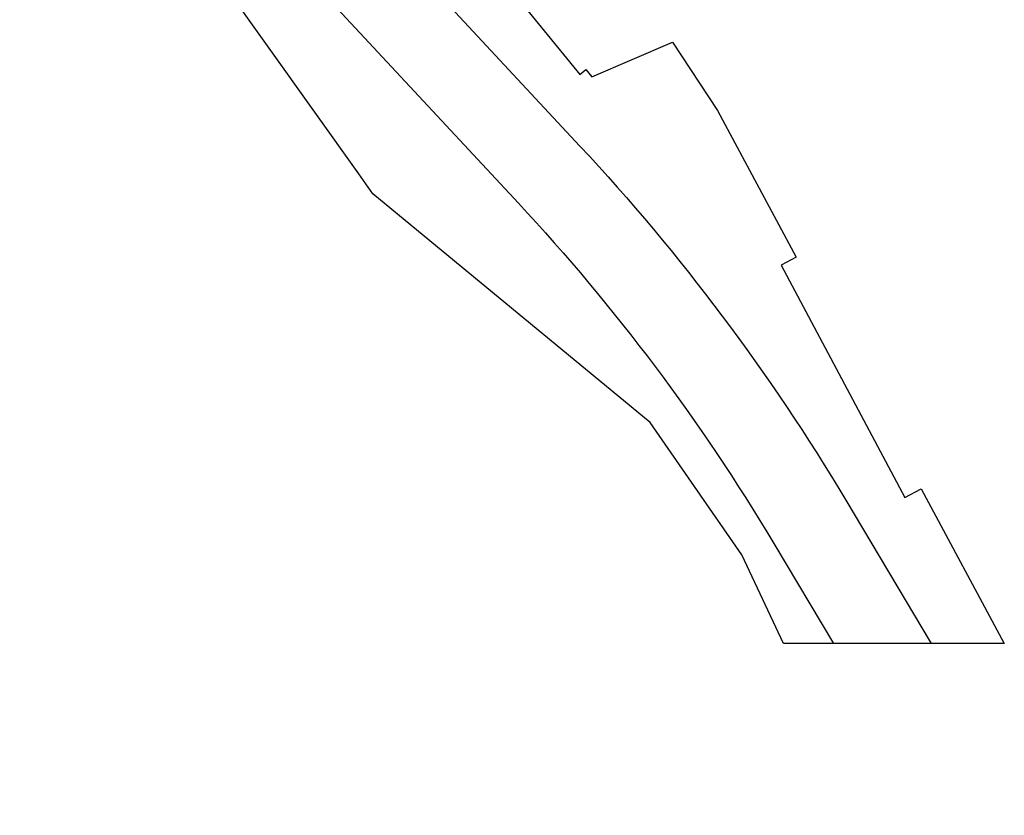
# Model space of a CAD drawing. Header units: metres. Extents: x 233585 to 233911, y 556986 to 557213.
# Tile 2 of 58: x 233725 to 233772, y 556987 to 557025. Entities that reach past the tile are written whole.
import ezdxf

# ---------------------------------------------------------------- set-up
doc = ezdxf.new("R2010")
doc.units = ezdxf.units.M
for name, color, linetype in [('_D_Buildings', 4, 'Continuous'), ('_D_Design lines', 5, 'Continuous'), ('_D_Hatches_materials', 253, 'Continuous')]:
    doc.layers.add(name, color=color, linetype=linetype)

msp = doc.modelspace()

# ---------------------------------------------------------------- linework, layer by layer
at = {"layer": '_D_Buildings'}
msp.add_lwpolyline([(233761.243, 556995.634), (233759.258, 556999.856), (233754.886, 557006.16), (233741.682, 557017.036), (233741.028, 557017.984), (233734.577, 557027.033, -0.262042), (233724.821, 557029.997), (233721.853, 557028.399), (233724.151, 556987.451)], format="xyb", dxfattribs=at)
msp.add_lwpolyline([(233748.789, 557026.102), (233751.545, 557022.723), (233751.824, 557022.957), (233752.119, 557022.604), (233755.961, 557024.265), (233758.092, 557021.001), (233761.848, 557014.024), (233761.132, 557013.642), (233767.025, 557002.575), (233767.801, 557002.992), (233771.756, 556995.634)], dxfattribs=at)
at = {"layer": '_D_Design lines'}
for points in [[(233739.896, 557031.839), (233751.552, 557019.314, -0.052865), (233764.211, 557002.45), (233768.281, 556995.634)], [(233736.968, 557029.113), (233748.624, 557016.589, -0.052865), (233760.777, 557000.399), (233763.622, 556995.634)]]:
    msp.add_lwpolyline(points, format="xyb", dxfattribs=at)
at = {"layer": '_D_Hatches_materials', "color": 254, "true_color": 0xe7d8d3}
msp.add_lwpolyline([(233771.756, 556995.634), (233761.243, 556995.634)], dxfattribs=at)

doc.saveas('drawing.dxf')
